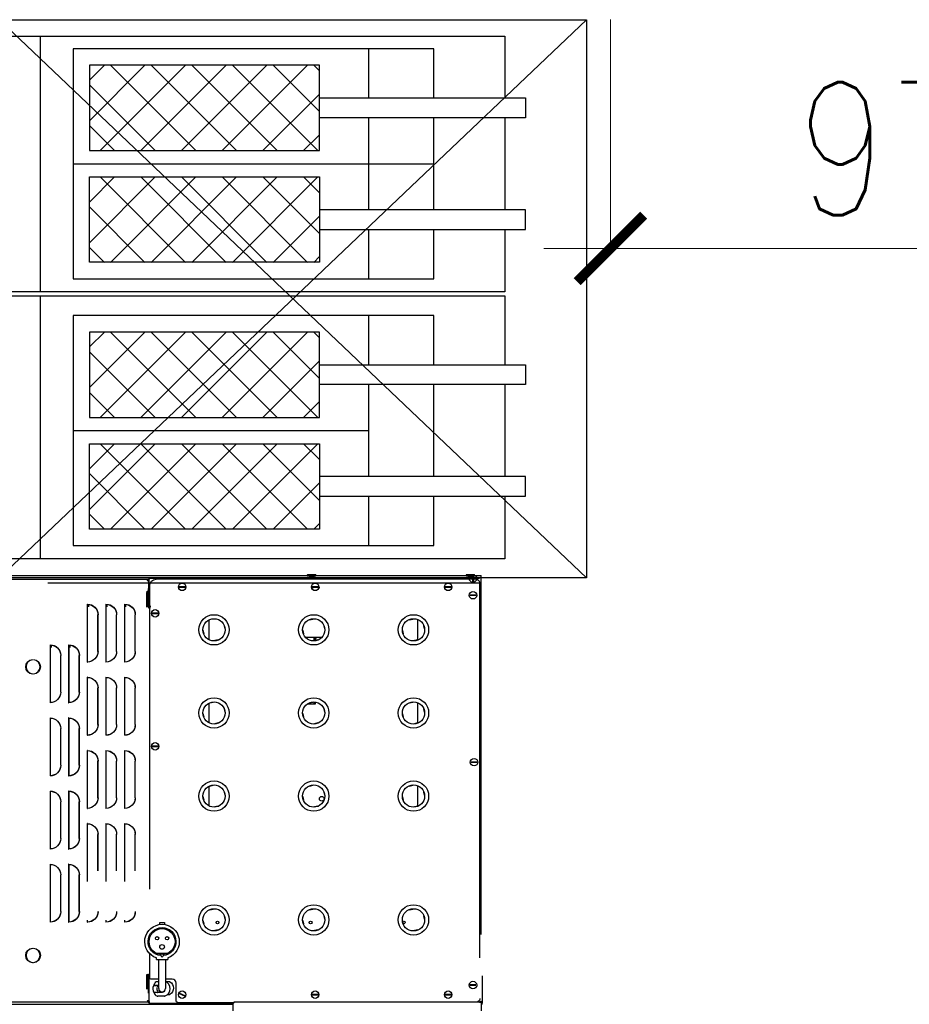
# Model space of a CAD drawing. Header units: millimetres. Extents: x 2950152 to 2989892, y -490837 to -470506.
# Tile 22 of 57: x 2965632 to 2966970, y -481683 to -480202. Entities that reach past the tile are written whole.
import ezdxf

# ---------------------------------------------------------------- set-up
doc = ezdxf.new("R2010")
doc.units = ezdxf.units.MM
doc.header["$LTSCALE"] = 1000
doc.header["$MEASUREMENT"] = 0
doc.header["$PDMODE"] = 3
doc.header["$PDSIZE"] = -1
doc.linetypes.add('DASHED2', pattern=[0.375, 0.25, -0.125])
doc.linetypes.add('HIDDEN2', pattern=[4.7625, 3.175, -1.5875])
doc.layers.get('0').update_dxf_attribs({"linetype": 'CONTINUOUS'})
doc.layers.get('Defpoints').update_dxf_attribs({"linetype": 'CONTINUOUS'})
doc.layers.add('LV_EQUIPMENT', color=8, linetype='CONTINUOUS')
doc.layers.add('LV_PROJECTION', color=4, linetype='CONTINUOUS')
doc.styles.add('BA-SCALE 100', font='SIMPLEX.SHX', dxfattribs={"width": 0.8, "height": 200})
doc.dimstyles.new('BA SCALE 100', dxfattribs={"dimtxt": 200, "dimasz": 100, "dimexe": 0, "dimexo": 0, "dimgap": 50, "dimtad": 1, "dimdec": 0, "dimzin": 1, "dimdsep": 46, "dimtxsty": 'BA-SCALE 100', "dimblk": 'ARCHTICK', "dimcen": 2.5, "dimdle": 100, "dimclrd": 256, "dimclre": 256, "dimclrt": 256, "dimadec": 0, "dimazin": 0, "dimtfac": 1, "dimtdec": 0, "dimtmove": 1, "dimatfit": 3, "dimfxl": 0, "dimlwd": 9, "dimlwe": 9, "dimarcsym": 0})

# ---------------------------------------------------------------- blocks, each defined once
blk = doc.blocks.new('*X728')
at = {"color": 0}
for p, q in [((17700, 8790.5), (17784.5, 8875)), ((17700, 8852.3), (17722.7, 8875)), ((17830, 8774.9), (17729.9, 8875)), ((17830, 8836.8), (17791.8, 8875)), ((17700, 8728.6), (17830, 8858.6)), ((17830, 8713), (17700, 8843)), ((17700, 8666.7), (17830, 8796.7)), ((17830, 8651.1), (17700, 8781.1)), ((17700, 8604.8), (17830, 8734.8)), ((17830, 8589.3), (17700, 8719.3)), ((17700, 8543), (17830, 8673)), ((17830, 8527.4), (17700, 8657.4)), ((17743.9, 8525), (17830, 8611.1)), ((17770.5, 8525), (17700, 8595.5)), ((17805.8, 8525), (17830, 8549.2)), ((17708.7, 8525), (17700, 8533.7))]:
    blk.add_line(p, q, dxfattribs=at)
blk = doc.blocks.new('2 VAT fryer')
at = {"linetype": 'ByBlock', "lineweight": -2}
for p, q in [((94.1, 482.8), (94.1, 793.4)), ((94.1, 793.4), (123.8, 793.4)), ((123.8, 793.4), (123.8, 482.8)), ((262.3, 793.4), (262.3, 482.8)), ((292.1, 793.4), (262.3, 793.4)), ((292.1, 482.8), (292.1, 793.4)), ((496, 482.8), (496, 793.4)), ((496, 793.4), (525.8, 793.4)), ((525.8, 793.4), (525.8, 482.8)), ((664.4, 793.4), (664.4, 482.8)), ((694.1, 793.4), (664.4, 793.4)), ((694.1, 482.8), (694.1, 793.4)), ((19.8, 111.5), (19.8, 655)), ((19.8, 655), (94.1, 655)), ((123.8, 655), (262.3, 655)), ((292.1, 655), (366.3, 655)), ((366.3, 655), (366.3, 111.5)), ((421.8, 111.5), (421.8, 655)), ((421.8, 655), (496, 655)), ((525.8, 655), (664.4, 655)), ((595.1, 111.5), (595.1, 655)), ((694.1, 655), (768.3, 655)), ((768.3, 655), (768.3, 111.5)), ((19.8, 557), (94.1, 557)), ((123.8, 557), (262.3, 557)), ((193.1, 111.5), (193.1, 557)), ((292.1, 557), (366.3, 557)), ((421.8, 557), (496, 557)), ((525.8, 557), (664.4, 557)), ((694.1, 557), (768.3, 557)), ((44.6, 482.8), (44.6, 136.2)), ((173.3, 482.8), (44.6, 482.8)), ((173.3, 136.2), (173.3, 482.8)), ((212.8, 136.2), (212.8, 482.8)), ((212.8, 482.8), (341.6, 482.8)), ((341.6, 482.8), (341.6, 136.2)), ((446.6, 482.8), (446.6, 136.2)), ((575.3, 482.8), (446.6, 482.8)), ((575.3, 136.2), (575.3, 482.8)), ((614.9, 136.2), (614.9, 482.8)), ((614.9, 482.8), (743.6, 482.8)), ((743.6, 482.8), (743.6, 136.2)), ((44.6, 136.2), (173.3, 136.2)), ((341.6, 136.2), (212.8, 136.2)), ((446.6, 136.2), (575.3, 136.2)), ((743.6, 136.2), (614.9, 136.2)), ((366.3, 111.5), (19.8, 111.5)), ((768.3, 111.5), (421.8, 111.5)), ((396, 62), (0, 62)), ((787.4, 62), (402, 62))]:
    blk.add_line(p, q, dxfattribs=at)
for points in [[(94.1, 762), (0, 762), (0, 0), (396, 0), (396, 762), (292.1, 762)], [(262.3, 762), (123.8, 762)], [(496, 762), (402, 762), (402, 0), (787.4, 0), (787.4, 762), (694.1, 762)], [(664.4, 762), (525.8, 762)]]:
    blk.add_lwpolyline(points, dxfattribs=at)
at = {"linetype": 'ByBlock', "lineweight": -2, "yscale": 0.9899999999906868, "rotation": 180}
for p, xscale, zscale in [((-17478.4, 8922.5), -0.9899999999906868, 0.99), ((17864.6, 8922.5), 0.9899999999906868, 0.9899999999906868), ((-17076.5, 8922.5), -0.9899999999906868, 0.99), ((18266.5, 8922.5), 0.9899999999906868, 0.9899999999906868)]:
    blk.add_blockref('*X728', p, dxfattribs=dict(at, xscale=xscale, zscale=zscale))
blk = doc.blocks.new('_ArchTick')
at = {"color": 0, "linetype": 'ByBlock', "const_width": 0.15}
blk.add_lwpolyline([(-0.5, -0.5), (0.5, 0.5)], dxfattribs=at)
blk = doc.blocks.new('*D818')
at = {"linetype": 'HIDDEN2', "lineweight": 9}
for p, q in [((2966520.6, -480201.8), (2966520.6, -480546.1)), ((2967492.7, -480517.6), (2967492.7, -480546.1)), ((2966420.6, -480546.1), (2967592.7, -480546.1))]:
    blk.add_line(p, q, dxfattribs=at)
at = {"layer": 'Defpoints', "color": 0, "lineweight": -2}
for p in [(2966520.6, -480201.8), (2967492.7, -480517.6), (2967492.7, -480546.1)]:
    blk.add_point(p, dxfattribs=at)
at = {"lineweight": 9, "xscale": 100, "yscale": 100, "zscale": 100, "rotation": 180}
blk.add_blockref('_ArchTick', (2966520.6, -480546.1), dxfattribs=at)
at = {"lineweight": 9, "xscale": 100, "yscale": 100, "zscale": 100}
blk.add_blockref('_ArchTick', (2967492.7, -480546.1), dxfattribs=at)
at = {"insert": (2967006.7, -480396.1), "char_height": 200, "attachment_point": 5, "style": 'BA-SCALE 100'}
blk.add_mtext('972', dxfattribs=at)

msp = doc.modelspace()

# ---------------------------------------------------------------- linework, layer by layer
at = {"lineweight": -2}
msp.add_circle((2970013.8, -481719.3), 9117.6, dxfattribs=at)
at = {"layer": 'LV_EQUIPMENT'}
for p, q in [((2965613.4, -481037.8), (2966064.8, -481037.8)), ((2965865.9, -481042.3), (2965827.3, -481042.3)), ((2965827.3, -481042.3), (2965827.3, -481042.6)), ((2966324, -481042.6), (2965827.5, -481042.6)), ((2965865.9, -481042.6), (2965865.9, -481042.3)), ((2966065.1, -481037), (2966064.8, -481037.3)), ((2966077.8, -481037.3), (2966064.8, -481037.3)), ((2966064.8, -481037.3), (2966064.8, -481039)), ((2966077.8, -481039), (2966064.8, -481039)), ((2966077.5, -481037), (2966065.1, -481037)), ((2966068.1, -481039), (2966068.1, -481040.7)), ((2966074.6, -481040.7), (2966068.1, -481040.7)), ((2966068.4, -481041), (2966068.1, -481040.7)), ((2966068.4, -481041), (2966074.3, -481041)), ((2966073.8, -481042), (2966068.8, -481042)), ((2966068.8, -481042), (2966068.8, -481042.6)), ((2966069.3, -481041), (2966069.3, -481042)), ((2966073.3, -481041), (2966073.3, -481042)), ((2966073.8, -481042), (2966073.8, -481042.6)), ((2966074.3, -481041), (2966074.6, -481040.7)), ((2966074.6, -481039), (2966074.6, -481040.7)), ((2966077.5, -481037), (2966077.8, -481037.3)), ((2966077.8, -481037.3), (2966077.8, -481039)), ((2966077.8, -481037.8), (2966303.6, -481037.8)), ((2966303.9, -481037), (2966303.6, -481037.3)), ((2966316.6, -481037.3), (2966303.6, -481037.3)), ((2966303.6, -481037.3), (2966303.6, -481039)), ((2966316.6, -481039), (2966303.6, -481039)), ((2966316.3, -481037), (2966303.9, -481037)), ((2966306.8, -481039), (2966306.8, -481040.7)), ((2966313.3, -481040.7), (2966306.8, -481040.7)), ((2966307.1, -481041), (2966306.8, -481040.7)), ((2966307.1, -481041), (2966313, -481041)), ((2966312.6, -481042), (2966307.6, -481042)), ((2966307.6, -481042), (2966307.6, -481042.6)), ((2966308.1, -481041), (2966308.1, -481042)), ((2966312.1, -481041), (2966312.1, -481042)), ((2966312.6, -481042), (2966312.6, -481042.6)), ((2966313, -481041), (2966313.3, -481040.7)), ((2966313.6, -481047), (2966313.2, -481038.2)), ((2966313.3, -481039), (2966313.3, -481040.7)), ((2966314.4, -481038.2), (2966314.8, -481046.9)), ((2966316.6, -481037.3), (2966316.6, -481039)), ((2966316.6, -481037.8), (2966326.5, -481037.8)), ((2966326.5, -481577.6), (2966326.5, -481037.8)), ((2965825, -481044), (2965614.6, -481044)), ((2966324.5, -481049.6), (2965674.5, -481049.6)), ((2965825, -481045), (2965825, -481044)), ((2965826.5, -481045.1), (2965825, -481045.1)), ((2965825, -481045.1), (2965825, -481045.5)), ((2965825.9, -481057.6), (2965826.5, -481057.6)), ((2965826, -481085.6), (2965826, -481057.6)), ((2965826.5, -481057.6), (2965826.5, -481045.1)), ((2965826.6, -481045.1), (2965826.6, -481082.1)), ((2965827.5, -481053.6), (2965827.5, -481509.4)), ((2966318.5, -481043.6), (2965837.5, -481043.6)), ((2965872.2, -481054.5), (2965881, -481054.5)), ((2965881, -481055.7), (2965872.2, -481055.7)), ((2966072.2, -481054.5), (2966081, -481054.5)), ((2966081, -481055.7), (2966072.2, -481055.7)), ((2966272.2, -481054.5), (2966281, -481054.5)), ((2966281, -481055.7), (2966272.2, -481055.7)), ((2966324.5, -481612.6), (2966324.5, -481049.6)), ((2965823.6, -481061.7), (2965823.6, -481063.6)), ((2965823.6, -481085.6), (2965823.6, -481063.6)), ((2965825.1, -481063.6), (2965825.1, -481060.9)), ((2965825.1, -481063.6), (2965825.1, -481085.6)), ((2966309.7, -481067), (2966318.4, -481067)), ((2966318.4, -481068.2), (2966309.7, -481068.2)), ((2965733.8, -481081), (2965733.8, -481168.1)), ((2965733.9, -481084.1), (2965733.9, -481165)), ((2965735.6, -481082), (2965735.4, -481082)), ((2965735.5, -481082.1), (2965735.5, -481085.1)), ((2965761.8, -481081), (2965761.8, -481168.1)), ((2965761.9, -481084.1), (2965761.9, -481165)), ((2965763.6, -481082), (2965763.4, -481082)), ((2965763.5, -481082.1), (2965763.5, -481085.1)), ((2965789.8, -481081), (2965789.8, -481168.1)), ((2965789.9, -481084.1), (2965789.9, -481165)), ((2965791.6, -481082), (2965791.4, -481082)), ((2965791.5, -481082.1), (2965791.5, -481085.1)), ((2965826.7, -481086.5), (2965825.2, -481086.5)), ((2965826.3, -481086.6), (2965827.7, -481086.6)), ((2965829.1, -481086.6), (2965827.7, -481086.6)), ((2965829.1, -481085.6), (2965829.1, -481085.6)), ((2965749.9, -481152), (2965749.9, -481097.1)), ((2965750, -481152.1), (2965750, -481097)), ((2965777.9, -481152), (2965777.9, -481097.1)), ((2965778, -481152.1), (2965778, -481097)), ((2965805.9, -481152), (2965805.9, -481097.1)), ((2965806, -481152.1), (2965806, -481097)), ((2965831.7, -481094.2), (2965840.4, -481094.2)), ((2965840.4, -481095.4), (2965831.7, -481095.4)), ((2965916.8, -481104.7), (2965916.8, -481134.4)), ((2965939.5, -481113.5), (2965940.7, -481118.3)), ((2966068.3, -481104), (2966068.4, -481104.6)), ((2966068.4, -481104.6), (2966073.3, -481103.4)), ((2966073.3, -481103.4), (2966073.2, -481102.9)), ((2966090.1, -481113.3), (2966089.5, -481113.5)), ((2966089.5, -481113.5), (2966090.7, -481118.3)), ((2966218.3, -481104), (2966218.4, -481104.6)), ((2966218.4, -481104.6), (2966223.3, -481103.4)), ((2966223.3, -481103.4), (2966223.2, -481102.9)), ((2966230.8, -481135.1), (2966230.8, -481104)), ((2966240.1, -481113.3), (2966239.5, -481113.5)), ((2966239.5, -481113.5), (2966240.7, -481118.3)), ((2965908.4, -481120.8), (2965907.8, -481120.9)), ((2965909.5, -481125.7), (2965908.4, -481120.8)), ((2965909, -481125.8), (2965909.5, -481125.7)), ((2965940.7, -481118.3), (2965941.2, -481118.2)), ((2966058.4, -481120.8), (2966057.8, -481120.9)), ((2966059.5, -481125.7), (2966058.4, -481120.8)), ((2966059, -481125.8), (2966059.5, -481125.7)), ((2966064, -481131.1), (2966062.4, -481131.1)), ((2966064, -481131.1), (2966064, -481132.6)), ((2966075, -481131.1), (2966064, -481131.1)), ((2966075, -481136.3), (2966075, -481131.1)), ((2966077, -481131.1), (2966075, -481131.1)), ((2966077, -481135.4), (2966077, -481131.1)), ((2966086.6, -481131.2), (2966077, -481131.2)), ((2966090.7, -481118.3), (2966091.2, -481118.2)), ((2966208.4, -481120.8), (2966207.8, -481120.9)), ((2966209.5, -481125.7), (2966208.4, -481120.8)), ((2966209, -481125.8), (2966209.5, -481125.7)), ((2966240.7, -481118.3), (2966241.2, -481118.2)), ((2965677.8, -481142.1), (2965677.8, -481229.2)), ((2965677.9, -481145.2), (2965677.9, -481226.1)), ((2965679.6, -481143), (2965679.4, -481143)), ((2965679.5, -481143.1), (2965679.5, -481146.1)), ((2965705.8, -481142.1), (2965705.8, -481229.2)), ((2965705.9, -481145.2), (2965705.9, -481226.1)), ((2965707.6, -481143), (2965707.4, -481143)), ((2965707.5, -481143.1), (2965707.5, -481146.1)), ((2965930.6, -481134.6), (2965925.8, -481135.7)), ((2965925.8, -481135.7), (2965925.9, -481136.3)), ((2965930.8, -481135.1), (2965930.6, -481134.6)), ((2966080.6, -481134.6), (2966075.8, -481135.7)), ((2966075.8, -481135.7), (2966075.9, -481136.3)), ((2966077, -481132.4), (2966077.2, -481132.4)), ((2966080.8, -481135.1), (2966080.6, -481134.6)), ((2966230.6, -481134.6), (2966225.8, -481135.7)), ((2966225.8, -481135.7), (2966225.9, -481136.3)), ((2966230.8, -481135.1), (2966230.6, -481134.6)), ((2965693.9, -481213.1), (2965693.9, -481158.2)), ((2965694, -481213.2), (2965694, -481158.1)), ((2965721.9, -481213.1), (2965721.9, -481158.2)), ((2965722, -481213.2), (2965722, -481158.1)), ((2965733.8, -481168.1), (2965734, -481168.1)), ((2965733.9, -481165), (2965733.9, -481168)), ((2965761.8, -481168.1), (2965762, -481168.1)), ((2965761.9, -481165), (2965761.9, -481168)), ((2965789.8, -481168.1), (2965790, -481168.1)), ((2965789.9, -481165), (2965789.9, -481168)), ((2965651.5, -481185.6), (2965651.5, -481186.1)), ((2965653, -481186.1), (2965653, -481185.6)), ((2965734, -481191), (2965733.8, -481191)), ((2965733.8, -481191), (2965733.8, -481278.1)), ((2965762, -481191), (2965761.8, -481191)), ((2965761.8, -481191), (2965761.8, -481278.1)), ((2965790, -481191), (2965789.8, -481191)), ((2965789.8, -481191), (2965789.8, -481278.1)), ((2965733.9, -481191.1), (2965733.9, -481194.1)), ((2965733.9, -481194.1), (2965733.9, -481275)), ((2965761.9, -481191.1), (2965761.9, -481194.1)), ((2965761.9, -481194.1), (2965761.9, -481275)), ((2965789.9, -481191.1), (2965789.9, -481194.1)), ((2965789.9, -481194.1), (2965789.9, -481275)), ((2965749.9, -481262), (2965749.9, -481207.1)), ((2965750, -481262.1), (2965750, -481207)), ((2965777.9, -481262), (2965777.9, -481207.1)), ((2965778, -481262.1), (2965778, -481207)), ((2965805.9, -481262), (2965805.9, -481207.1)), ((2965806, -481262.1), (2965806, -481207)), ((2965677.8, -481229.2), (2965678, -481229.2)), ((2965677.9, -481226.1), (2965677.9, -481229.1)), ((2965705.8, -481229.2), (2965706, -481229.2)), ((2965705.9, -481226.1), (2965705.9, -481229.1)), ((2965916.8, -481229.7), (2965916.8, -481259.4)), ((2965918.3, -481229), (2965918.4, -481229.6)), ((2965918.4, -481229.6), (2965923.3, -481228.4)), ((2965923.3, -481228.4), (2965923.2, -481227.9)), ((2966064.6, -481231.1), (2966075, -481231.1)), ((2966068.3, -481229), (2966068.4, -481229.6)), ((2966068.4, -481229.6), (2966073.3, -481228.4)), ((2966073.3, -481228.4), (2966073.2, -481227.9)), ((2966075, -481231.1), (2966075, -481227.8)), ((2966075, -481231.1), (2966077, -481231.1)), ((2966077, -481231.1), (2966077, -481228)), ((2966218.3, -481229), (2966218.4, -481229.6)), ((2966218.4, -481229.6), (2966223.3, -481228.4)), ((2966223.3, -481228.4), (2966223.2, -481227.9)), ((2966230.8, -481260.1), (2966230.8, -481229)), ((2965908.4, -481245.8), (2965907.8, -481245.9)), ((2965909.5, -481250.7), (2965908.4, -481245.8)), ((2965940.1, -481238.3), (2965939.5, -481238.5)), ((2965939.5, -481238.5), (2965940.7, -481243.3)), ((2965940.7, -481243.3), (2965941.2, -481243.2)), ((2966058.4, -481245.8), (2966057.8, -481245.9)), ((2966059.5, -481250.7), (2966058.4, -481245.8)), ((2966090.1, -481238.3), (2966089.5, -481238.5)), ((2966089.5, -481238.5), (2966090.7, -481243.3)), ((2966090.7, -481243.3), (2966091.2, -481243.2)), ((2966208.4, -481245.8), (2966207.8, -481245.9)), ((2966209.5, -481250.7), (2966208.4, -481245.8)), ((2966240.1, -481238.3), (2966239.5, -481238.5)), ((2966239.5, -481238.5), (2966240.7, -481243.3)), ((2966240.7, -481243.3), (2966241.2, -481243.2)), ((2965678, -481252.1), (2965677.8, -481252.1)), ((2965677.8, -481252.1), (2965677.8, -481339.2)), ((2965677.9, -481252.2), (2965677.9, -481255.2)), ((2965677.9, -481255.2), (2965677.9, -481336.1)), ((2965706, -481252.1), (2965705.8, -481252.1)), ((2965705.8, -481252.1), (2965705.8, -481339.2)), ((2965705.9, -481252.2), (2965705.9, -481255.2)), ((2965705.9, -481255.2), (2965705.9, -481336.1)), ((2965909, -481250.8), (2965909.5, -481250.7)), ((2965930.6, -481259.6), (2965925.8, -481260.7)), ((2965925.8, -481260.7), (2965925.9, -481261.3)), ((2965930.8, -481260.1), (2965930.6, -481259.6)), ((2966059, -481250.8), (2966059.5, -481250.7)), ((2966080.6, -481259.6), (2966075.8, -481260.7)), ((2966075.8, -481260.7), (2966075.9, -481261.3)), ((2966080.8, -481260.1), (2966080.6, -481259.6)), ((2966209, -481250.8), (2966209.5, -481250.7)), ((2966230.6, -481259.6), (2966225.8, -481260.7)), ((2966225.8, -481260.7), (2966225.9, -481261.3)), ((2966230.8, -481260.1), (2966230.6, -481259.6)), ((2965693.9, -481323.1), (2965693.9, -481268.2)), ((2965694, -481323.2), (2965694, -481268.1)), ((2965721.9, -481323.1), (2965721.9, -481268.2)), ((2965722, -481323.2), (2965722, -481268.1)), ((2965733.8, -481278.1), (2965734, -481278.1)), ((2965733.9, -481275), (2965733.9, -481278)), ((2965761.8, -481278.1), (2965762, -481278.1)), ((2965761.9, -481275), (2965761.9, -481278)), ((2965789.8, -481278.1), (2965790, -481278.1)), ((2965789.9, -481275), (2965789.9, -481278)), ((2965831.7, -481294.2), (2965840.4, -481294.2)), ((2965734, -481301), (2965733.8, -481301)), ((2965733.8, -481301), (2965733.8, -481388.1)), ((2965733.9, -481301.1), (2965733.9, -481304.1)), ((2965733.9, -481304.1), (2965733.9, -481385)), ((2965762, -481301), (2965761.8, -481301)), ((2965761.8, -481301), (2965761.8, -481388.1)), ((2965761.9, -481301.1), (2965761.9, -481304.1)), ((2965761.9, -481304.1), (2965761.9, -481385)), ((2965790, -481301), (2965789.8, -481301)), ((2965789.8, -481301), (2965789.8, -481388.1)), ((2965789.9, -481301.1), (2965789.9, -481304.1)), ((2965789.9, -481304.1), (2965789.9, -481385)), ((2965840.4, -481295.4), (2965831.7, -481295.4)), ((2965749.9, -481372), (2965749.9, -481317.1)), ((2965750, -481372.1), (2965750, -481317)), ((2965777.9, -481372), (2965777.9, -481317.1)), ((2965778, -481372.1), (2965778, -481317)), ((2965805.9, -481372), (2965805.9, -481317.1)), ((2965806, -481372.1), (2965806, -481317)), ((2966311.2, -481318), (2966319.9, -481318)), ((2966319.9, -481319.2), (2966311.2, -481319.2)), ((2965677.9, -481336.1), (2965677.9, -481339.1)), ((2965705.9, -481336.1), (2965705.9, -481339.1)), ((2965677.8, -481339.2), (2965678, -481339.2)), ((2965705.8, -481339.2), (2965706, -481339.2)), ((2965918.4, -481354.6), (2965923.3, -481353.4)), ((2965923.3, -481353.4), (2965923.2, -481352.9)), ((2966068.4, -481354.6), (2966073.3, -481353.4)), ((2966073.3, -481353.4), (2966073.2, -481352.9)), ((2966218.4, -481354.6), (2966223.3, -481353.4)), ((2966223.3, -481353.4), (2966223.2, -481352.9)), ((2965678, -481362.1), (2965677.8, -481362.1)), ((2965677.8, -481362.1), (2965677.8, -481449.2)), ((2965677.9, -481362.2), (2965677.9, -481365.2)), ((2965677.9, -481365.2), (2965677.9, -481446.1)), ((2965706, -481362.1), (2965705.8, -481362.1)), ((2965705.8, -481362.1), (2965705.8, -481449.2)), ((2965705.9, -481362.2), (2965705.9, -481365.2)), ((2965705.9, -481365.2), (2965705.9, -481446.1)), ((2965916.8, -481354.7), (2965916.8, -481384.4)), ((2965918.3, -481354), (2965918.4, -481354.6)), ((2965940.1, -481363.3), (2965939.5, -481363.5)), ((2965939.5, -481363.5), (2965940.7, -481368.3)), ((2965940.7, -481368.3), (2965941.2, -481368.2)), ((2966068.3, -481354), (2966068.4, -481354.6)), ((2966090.1, -481363.3), (2966089.5, -481363.5)), ((2966089.5, -481363.5), (2966090.7, -481368.3)), ((2966090.7, -481368.3), (2966091.2, -481368.2)), ((2966218.3, -481354), (2966218.4, -481354.6)), ((2966230.8, -481385.1), (2966230.8, -481354)), ((2966240.1, -481363.3), (2966239.5, -481363.5)), ((2966239.5, -481363.5), (2966240.7, -481368.3)), ((2966240.7, -481368.3), (2966241.2, -481368.2)), ((2965693.9, -481433.1), (2965693.9, -481378.2)), ((2965694, -481433.2), (2965694, -481378.1)), ((2965721.9, -481433.1), (2965721.9, -481378.2)), ((2965722, -481433.2), (2965722, -481378.1)), ((2965908.4, -481370.8), (2965907.8, -481370.9)), ((2965909.5, -481375.7), (2965908.4, -481370.8)), ((2965909, -481375.8), (2965909.5, -481375.7)), ((2966058.4, -481370.8), (2966057.8, -481370.9)), ((2966059.5, -481375.7), (2966058.4, -481370.8)), ((2966059, -481375.8), (2966059.5, -481375.7)), ((2966208.4, -481370.8), (2966207.8, -481370.9)), ((2966209.5, -481375.7), (2966208.4, -481370.8)), ((2966209, -481375.8), (2966209.5, -481375.7)), ((2965733.8, -481388.1), (2965734, -481388.1)), ((2965733.9, -481385), (2965733.9, -481388)), ((2965761.8, -481388.1), (2965762, -481388.1)), ((2965761.9, -481385), (2965761.9, -481388)), ((2965789.8, -481388.1), (2965790, -481388.1)), ((2965789.9, -481385), (2965789.9, -481388)), ((2965930.6, -481384.6), (2965925.8, -481385.7)), ((2965925.8, -481385.7), (2965925.9, -481386.3)), ((2965930.8, -481385.1), (2965930.6, -481384.6)), ((2966080.6, -481384.6), (2966075.8, -481385.7)), ((2966075.8, -481385.7), (2966075.9, -481386.3)), ((2966080.8, -481385.1), (2966080.6, -481384.6)), ((2966230.6, -481384.6), (2966225.8, -481385.7)), ((2966225.8, -481385.7), (2966225.9, -481386.3)), ((2966230.8, -481385.1), (2966230.6, -481384.6)), ((2965734, -481411), (2965733.8, -481411)), ((2965733.8, -481411), (2965733.8, -481498.1)), ((2965733.9, -481411.1), (2965733.9, -481414.1)), ((2965762, -481411), (2965761.8, -481411)), ((2965761.8, -481411), (2965761.8, -481498.1)), ((2965761.9, -481411.1), (2965761.9, -481414.1)), ((2965790, -481411), (2965789.8, -481411)), ((2965789.8, -481411), (2965789.8, -481498.1)), ((2965789.9, -481411.1), (2965789.9, -481414.1)), ((2965733.9, -481414.1), (2965733.9, -481495)), ((2965749.9, -481482), (2965749.9, -481427.1)), ((2965750, -481482.1), (2965750, -481427)), ((2965761.9, -481414.1), (2965761.9, -481495)), ((2965777.9, -481482), (2965777.9, -481427.1)), ((2965778, -481482.1), (2965778, -481427)), ((2965789.9, -481414.1), (2965789.9, -481495)), ((2965805.9, -481482), (2965805.9, -481427.1)), ((2965806, -481482.1), (2965806, -481427)), ((2965677.8, -481449.2), (2965678, -481449.2)), ((2965677.9, -481446.1), (2965677.9, -481449.1)), ((2965705.8, -481449.2), (2965706, -481449.2)), ((2965705.9, -481446.1), (2965705.9, -481449.1)), ((2965678, -481472.1), (2965677.8, -481472.1)), ((2965677.8, -481472.1), (2965677.8, -481559.2)), ((2965677.9, -481472.2), (2965677.9, -481475.2)), ((2965706, -481472.1), (2965705.8, -481472.1)), ((2965705.8, -481472.1), (2965705.8, -481559.2)), ((2965705.9, -481472.2), (2965705.9, -481475.2)), ((2965677.9, -481475.2), (2965677.9, -481556.1)), ((2965705.9, -481475.2), (2965705.9, -481556.1)), ((2965693.9, -481543.1), (2965693.9, -481488.2)), ((2965694, -481543.2), (2965694, -481488.1)), ((2965721.9, -481543.1), (2965721.9, -481488.2)), ((2965722, -481543.2), (2965722, -481488.1)), ((2965918.3, -481540.1), (2965918.4, -481540.6)), ((2965918.4, -481540.6), (2965923.3, -481539.5)), ((2965923.3, -481539.5), (2965923.2, -481539)), ((2966068.3, -481540.1), (2966068.4, -481540.6)), ((2966068.4, -481540.6), (2966073.3, -481539.5)), ((2966073.3, -481539.5), (2966073.2, -481539)), ((2966218.3, -481540.1), (2966218.4, -481540.6)), ((2966218.4, -481540.6), (2966223.3, -481539.5)), ((2966223.3, -481539.5), (2966223.2, -481539)), ((2965677.8, -481559.2), (2965678, -481559.2)), ((2965677.9, -481556.1), (2965677.9, -481559.1)), ((2965705.8, -481559.2), (2965706, -481559.2)), ((2965705.9, -481556.1), (2965705.9, -481559.1)), ((2965733.8, -481559.2), (2965734, -481559.2)), ((2965733.9, -481556.1), (2965733.9, -481559.1)), ((2965761.8, -481559.2), (2965762, -481559.2)), ((2965761.9, -481556.1), (2965761.9, -481559.1)), ((2965789.8, -481559.2), (2965790, -481559.2)), ((2965789.9, -481556.1), (2965789.9, -481559.1)), ((2965842.8, -481562.7), (2965842.8, -481559.4)), ((2965842.8, -481559.4), (2965849.8, -481559.4)), ((2965849.8, -481559.4), (2965849.8, -481562.7)), ((2965908.4, -481556.9), (2965907.8, -481557)), ((2965909.5, -481561.7), (2965908.4, -481556.9)), ((2965940.1, -481549.4), (2965939.5, -481549.6)), ((2965939.5, -481549.6), (2965940.7, -481554.4)), ((2965940.7, -481554.4), (2965941.2, -481554.3)), ((2966058.4, -481556.9), (2966057.8, -481557)), ((2966059.5, -481561.7), (2966058.4, -481556.9)), ((2966090.1, -481549.4), (2966089.5, -481549.6)), ((2966089.5, -481549.6), (2966090.7, -481554.4)), ((2966090.7, -481554.4), (2966091.2, -481554.3)), ((2966208.4, -481556.9), (2966207.8, -481557)), ((2966209.5, -481561.7), (2966208.4, -481556.9)), ((2966240.1, -481549.4), (2966239.5, -481549.6)), ((2966239.5, -481549.6), (2966240.7, -481554.4)), ((2966240.7, -481554.4), (2966241.2, -481554.3)), ((2965909, -481561.9), (2965909.5, -481561.7)), ((2965930.6, -481570.7), (2965925.8, -481571.8)), ((2965925.8, -481571.8), (2965925.9, -481572.3)), ((2965930.8, -481571.2), (2965930.6, -481570.7)), ((2966059, -481561.9), (2966059.5, -481561.7)), ((2966080.6, -481570.7), (2966075.8, -481571.8)), ((2966075.8, -481571.8), (2966075.9, -481572.3)), ((2966080.8, -481571.2), (2966080.6, -481570.7)), ((2966209, -481561.9), (2966209.5, -481561.7)), ((2966230.6, -481570.7), (2966225.8, -481571.8)), ((2966225.8, -481571.8), (2966225.9, -481572.3)), ((2966230.8, -481571.2), (2966230.6, -481570.7)), ((2965651.5, -481598.1), (2965651.5, -481598.6)), ((2965653, -481598.6), (2965653, -481598.1)), ((2965651.5, -481619.6), (2965651.5, -481620.1)), ((2965653, -481620.1), (2965653, -481619.6)), ((2965827.5, -481606.4), (2965827.5, -481642.7)), ((2965837.8, -481615.4), (2965837.8, -481613)), ((2965837.8, -481615.4), (2965854.8, -481615.4)), ((2965854.3, -481606.2), (2965838.3, -481606.2)), ((2965838.4, -481606.2), (2965854.2, -481606.2)), ((2965841.3, -481615.7), (2965841.3, -481615.4)), ((2965841.3, -481659.1), (2965841.3, -481615.7)), ((2965844.8, -481609.9), (2965844.8, -481609.4)), ((2965847.8, -481609.4), (2965847.8, -481609.9)), ((2965851.3, -481615.4), (2965851.3, -481615.7)), ((2965851.3, -481615.7), (2965851.3, -481659.1)), ((2965854.8, -481613), (2965854.8, -481615.4)), ((2965823.6, -481637.7), (2965825.1, -481637.7)), ((2965823.6, -481659.7), (2965823.6, -481637.7)), ((2965826.1, -481637.7), (2965824.7, -481637.7)), ((2965825.1, -481637.7), (2965825.1, -481659.7)), ((2965826, -481665.7), (2965826, -481637.7)), ((2965826.1, -481637.7), (2965827.5, -481637.7)), ((2965826.7, -481678.2), (2965826.7, -481641.2)), ((2965841.3, -481644.7), (2965829.5, -481644.7)), ((2965838.7, -481648.5), (2965841.3, -481648.3)), ((2965861.5, -481644.7), (2965851.3, -481644.7)), ((2965858.1, -481648.7), (2965852.4, -481648.7)), ((2966328.1, -481641.1), (2966328.1, -481639.6)), ((2966328.1, -481679.1), (2966328.1, -481641.1)), ((2965825.2, -481660.6), (2965825.2, -481662.5)), ((2965826.7, -481663.3), (2965826.7, -481660.6)), ((2965833.7, -481654.5), (2965834.3, -481654.5)), ((2965841.3, -481654), (2965834.3, -481654.5)), ((2965834.3, -481654.5), (2965839, -481654.2)), ((2965834.9, -481665), (2965847.2, -481664.5)), ((2965839.6, -481664.7), (2965834.9, -481665)), ((2965839.3, -481654.5), (2965839.4, -481656.5)), ((2965839.7, -481662.4), (2965839.8, -481664.5)), ((2965843.1, -481662.9), (2965843.1, -481663)), ((2965843.4, -481663.3), (2965843.5, -481663.3)), ((2965846.6, -481664.1), (2965846.9, -481664.6)), ((2965867.5, -481677.7), (2965867.5, -481650.7)), ((2966309.7, -481653.1), (2966318.4, -481653.1)), ((2966318.4, -481654.3), (2966309.7, -481654.3)), ((2965614.6, -481679.1), (2965825, -481679.1)), ((2965826.6, -481678.2), (2965825.1, -481678.2)), ((2965825.9, -481665.7), (2965826.6, -481665.7)), ((2965826.5, -481679.1), (2965826.5, -481680.1)), ((2965826.6, -481665.7), (2965826.6, -481678.2)), ((2965826.6, -481679), (2965826.7, -481679)), ((2965826.7, -481679.1), (2965826.7, -481678.7)), ((2965834.9, -481665), (2965834.2, -481665)), ((2965850, -481670.4), (2965839.9, -481670.4)), ((2965854.9, -481667.7), (2965858.1, -481667.7)), ((2965880.4, -481670.5), (2965872.4, -481666.9)), ((2965872.8, -481665.8), (2965880.8, -481669.4)), ((2966324.4, -481679.4), (2965955.4, -481679.4)), ((2966072.2, -481667.6), (2966081, -481667.6)), ((2966081, -481668.8), (2966072.2, -481668.8)), ((2966272.2, -481667.6), (2966281, -481667.6)), ((2966281, -481668.8), (2966272.2, -481668.8)), ((2966324.5, -481679.1), (2966324.3, -481678.9)), ((2966325.2, -481677.7), (2966325.6, -481678.1)), ((2966328.9, -481679.1), (2966328.1, -481679.1)), ((2965953.4, -481682.7), (2965613.4, -481682.7)), ((2965827.6, -481680.7), (2965953.5, -481680.7)), ((2965869.5, -481679.7), (2965954.4, -481679.7)), ((2965953.4, -481692.6), (2965953.4, -481681.4)), ((2966326.4, -481681.4), (2966326.4, -481692.6))]:
    msp.add_line(p, q, dxfattribs=at)
for centre, radius in [((2966314, -481042.6), 5.6), ((2965876.6, -481055.1), 5.6), ((2966076.6, -481055.1), 5.6), ((2966276.6, -481055.1), 5.6), ((2966314, -481067.6), 5.6), ((2965836, -481094.8), 5.6), ((2965924.5, -481119.6), 22.8), ((2966074.5, -481119.6), 22.8), ((2966224.5, -481119.6), 22.8), ((2965924.5, -481119.6), 16.7), ((2966074.5, -481119.6), 16.7), ((2966224.5, -481119.6), 16.7), ((2965924.5, -481244.6), 22.8), ((2965924.5, -481244.6), 16.7), ((2966074.5, -481244.6), 22.8), ((2966074.5, -481244.6), 16.7), ((2966224.5, -481244.6), 22.8), ((2966224.5, -481244.6), 16.7), ((2965836, -481294.8), 5.6), ((2966315.6, -481318.6), 5.6), ((2965924.5, -481369.6), 22.8), ((2965924.5, -481369.6), 16.7), ((2966074.5, -481369.6), 22.8), ((2966074.5, -481369.6), 16.7), ((2966224.5, -481369.6), 22.8), ((2966224.5, -481369.6), 16.7), ((2966086.5, -481373.6), 3.5), ((2965924.5, -481555.7), 22.8), ((2965924.5, -481555.7), 16.7), ((2966074.5, -481555.7), 22.8), ((2966074.5, -481555.7), 16.7), ((2966224.5, -481555.7), 22.8), ((2966224.5, -481555.7), 16.7), ((2965929.8, -481559.8), 2.1), ((2966069.8, -481559.8), 2.1), ((2965846.3, -481588.4), 19.5), ((2965838.8, -481583.4), 2.5), ((2965853.8, -481583.4), 2.5), ((2965846.3, -481596.4), 3.5), ((2966314, -481653.7), 5.6), ((2965876.6, -481668.2), 5.6), ((2966076.6, -481668.2), 5.6), ((2966276.6, -481668.2), 5.6)]:
    msp.add_circle(centre, radius, dxfattribs=at)
at = {"layer": 'LV_EQUIPMENT', "extrusion": (0, 0, -1)}
for centre, radius, start, end in [((-2965837.5, -481053.6), 10, 0, 90), ((-2965876.6, -481055.1), 4.41, 352.185, 7.815), ((-2965876.6, -481055.1), 4.41, 172.185, 187.815), ((-2966078.1, -481056.1), 4.41, 352.185, 7.815), ((-2966078.1, -481056.1), 4.41, 172.185, 187.815), ((-2966276.6, -481055.1), 4.41, 352.185, 7.815), ((-2966276.6, -481055.1), 4.41, 172.185, 187.815), ((-2966314, -481042.6), 4.41, 259.7418, 275.3718), ((-2966318.5, -481049.6), 6, 90, 180), ((-2966314, -481067.6), 4.41, 352.185, 7.815), ((-2966314, -481067.6), 4.41, 172.185, 187.815), ((-2965733.9, -481097.1), 16, 90, 180), ((-2965734, -481097), 16, 90, 180), ((-2965761.9, -481097.1), 16, 90, 180), ((-2965762, -481097), 16, 90, 180), ((-2965789.9, -481097.1), 16, 90, 180), ((-2965790, -481097), 16, 90, 180), ((-2965836, -481094.8), 4.41, 352.185, 7.815), ((-2965836, -481094.8), 4.41, 172.185, 187.815), ((-2966077.2, -481130.8), 1.59, 194.4648, 270), ((-2965677.9, -481158.2), 16, 90, 180), ((-2965678, -481158.1), 16, 90, 180), ((-2965705.9, -481158.2), 16, 90, 180), ((-2965706, -481158.1), 16, 90, 180), ((-2965733.9, -481152), 16, 180, 270), ((-2965734, -481152.1), 16, 180, 270), ((-2965761.9, -481152), 16, 180, 270), ((-2965762, -481152.1), 16, 180, 270), ((-2965789.9, -481152), 16, 180, 270), ((-2965790, -481152.1), 16, 180, 270), ((-2965652.3, -481175.1), 11, 273.9096, 86.0904), ((-2965652.3, -481175.1), 11, 93.9096, 266.0904), ((-2965734, -481207), 16, 90, 180), ((-2965762, -481207), 16, 90, 180), ((-2965790, -481207), 16, 90, 180), ((-2965733.9, -481207.1), 16, 90, 180), ((-2965761.9, -481207.1), 16, 90, 180), ((-2965789.9, -481207.1), 16, 90, 180), ((-2965677.9, -481213.1), 16, 180, 270), ((-2965678, -481213.2), 16, 180, 270), ((-2965705.9, -481213.1), 16, 180, 270), ((-2965706, -481213.2), 16, 180, 270), ((-2965677.9, -481268.2), 16, 90, 180), ((-2965678, -481268.1), 16, 90, 180), ((-2965705.9, -481268.2), 16, 90, 180), ((-2965706, -481268.1), 16, 90, 180), ((-2965733.9, -481262), 16, 180, 270), ((-2965734, -481262.1), 16, 180, 270), ((-2965761.9, -481262), 16, 180, 270), ((-2965762, -481262.1), 16, 180, 270), ((-2965789.9, -481262), 16, 180, 270), ((-2965790, -481262.1), 16, 180, 270), ((-2965836, -481294.8), 4.41, 352.185, 7.815), ((-2965836, -481294.8), 4.41, 172.185, 187.815), ((-2965733.9, -481317.1), 16, 90, 180), ((-2965734, -481317), 16, 90, 180), ((-2965761.9, -481317.1), 16, 90, 180), ((-2965762, -481317), 16, 90, 180), ((-2965789.9, -481317.1), 16, 90, 180), ((-2965790, -481317), 16, 90, 180), ((-2965677.9, -481323.1), 16, 180, 270), ((-2965678, -481323.2), 16, 180, 270), ((-2965705.9, -481323.1), 16, 180, 270), ((-2965706, -481323.2), 16, 180, 270), ((-2966315.6, -481318.6), 4.41, 352.185, 7.815), ((-2966315.6, -481318.6), 4.41, 172.185, 187.815), ((-2965677.9, -481378.2), 16, 90, 180), ((-2965678, -481378.1), 16, 90, 180), ((-2965705.9, -481378.2), 16, 90, 180), ((-2965706, -481378.1), 16, 90, 180), ((-2965733.9, -481372), 16, 180, 270), ((-2965734, -481372.1), 16, 180, 270), ((-2965761.9, -481372), 16, 180, 270), ((-2965762, -481372.1), 16, 180, 270), ((-2965789.9, -481372), 16, 180, 270), ((-2965790, -481372.1), 16, 180, 270), ((-2965733.9, -481427.1), 16, 90, 180), ((-2965734, -481427), 16, 90, 180), ((-2965761.9, -481427.1), 16, 90, 180), ((-2965762, -481427), 16, 90, 180), ((-2965789.9, -481427.1), 16, 90, 180), ((-2965790, -481427), 16, 90, 180), ((-2965677.9, -481433.1), 16, 180, 270), ((-2965678, -481433.2), 16, 180, 270), ((-2965705.9, -481433.1), 16, 180, 270), ((-2965706, -481433.2), 16, 180, 270), ((-2965677.9, -481488.2), 16, 90, 180), ((-2965678, -481488.1), 16, 90, 180), ((-2965705.9, -481488.2), 16, 90, 180), ((-2965706, -481488.1), 16, 90, 180), ((-2965677.9, -481543.1), 16, 180, 270), ((-2965678, -481543.2), 16, 180, 270), ((-2965705.9, -481543.1), 16, 180, 270), ((-2965706, -481543.2), 16, 180, 270), ((-2965733.9, -481543.1), 16, 180, 270), ((-2965734, -481543.2), 16, 180, 270), ((-2965761.9, -481543.1), 16, 180, 270), ((-2965762, -481543.2), 16, 180, 270), ((-2965789.9, -481543.1), 16, 180, 270), ((-2965790, -481543.2), 16, 180, 270), ((-2966209.8, -481559.8), 2.1, 58.1827, 283.8467), ((-2965846.3, -481588.4), 26, 289.0821, 250.9179), ((-2965846.3, -481588.4), 21, 274.096, 265.904), ((-2965652.3, -481609.1), 11, 273.9096, 86.0904), ((-2965652.3, -481609.1), 11, 93.9096, 266.0904), ((-2965829.5, -481642.7), 2, 270, 0), ((-2965852.5, -481658.2), 11, 120.2726, 239.7274), ((-2965844.6, -481659.2), 5.87, 328.1555, 25.8445), ((-2965852.5, -481658.2), 11, 323.6978, 340.0429), ((-2965843.4, -481663), 0.25, 267, 357), ((-2965847.1, -481661.5), 3, 199.4599, 268), ((-2966314, -481653.7), 4.41, 352.185, 7.815), ((-2966315.6, -481654.6), 4.41, 172.185, 187.815), ((-2965869.5, -481677.7), 2, 270, 0), ((-2965876.6, -481668.2), 4.41, 16.0736, 31.7036), ((-2965876.6, -481668.2), 4.41, 196.0736, 211.7036), ((-2966076.6, -481668.2), 4.41, 352.185, 7.815), ((-2966076.6, -481668.2), 4.41, 172.185, 187.815), ((-2966276.6, -481668.2), 4.41, 352.185, 7.815), ((-2966276.6, -481668.2), 4.41, 172.185, 187.815), ((-2966318.5, -481673.7), 6, 180, 253.4022), ((-2966325.6, -481679.1), 2.5, 180, 203.5782), ((-2966325.6, -481679.1), 2.5, 203.5782, 226.1722)]:
    msp.add_arc(centre, radius, start, end, dxfattribs=at)
at = {"layer": 'LV_EQUIPMENT'}
for centre, radius, start, end in [((2965652.3, -481175.1), 10.5, 94.096, 265.904), ((2965652.3, -481175.1), 10.5, 274.096, 85.904), ((2965652.3, -481609.1), 10.5, 94.096, 265.904), ((2965652.3, -481609.1), 10.5, 274.096, 85.904), ((2965846.3, -481609.9), 1.5, 180, 0), ((2965842.6, -481656.6), 9.16, 124.869, 162.3872), ((2965839, -481651.5), 3, 96, 124.869), ((2965846.3, -481659.1), 12.1, 293.9323, 65.5323), ((2965861.5, -481650.7), 6, 0, 90), ((2965844.6, -481659.2), 12.1, 157.9143, 208.0857), ((2965833.7, -481654.7), 0.25, 93, 157.9143), ((2965834.3, -481654), 0.5, 162.3872, 273), ((2965834.3, -481654), 0.5, 273, 274), ((2965839, -481654.5), 0.25, 3, 93), ((2965839.1, -481656.5), 0.25, 334.1555, 3), ((2965839.6, -481664.5), 0.25, 273, 3), ((2965839.4, -481662.4), 0.25, 3, 31.8445), ((2965846.3, -481659.1), 5, 180, 0), ((2965834.2, -481664.8), 0.25, 208.0857, 273), ((2965834.9, -481665.5), 0.5, 93, 203.6128), ((2965842.8, -481662), 9.16, 203.6128, 241.131), ((2965834.9, -481665.5), 0.5, 92, 93), ((2965839.9, -481667.4), 3, 241.131, 270), ((2965850, -481667.4), 3, 270, 293.9323), ((2966325.6, -481679.1), 1, 270, 0)]:
    msp.add_arc(centre, radius, start, end, dxfattribs=at)
at = {"layer": 'LV_EQUIPMENT', "extrusion": (0, 0, -1)}
msp.add_ellipse((2965829.1, -481083.1), major_axis=(4.23, 0), ratio=0.591608, start_param=1.570796, end_param=1.572569, dxfattribs=at)
at = {"layer": 'LV_EQUIPMENT'}
for points, knots in [([(2965825, -481045.1), (2965825, -481044.2), (2965825.6, -481043.3), (2965826.3, -481042.9), (2965826.7, -481042.7), (2965827.1, -481042.6), (2965827.5, -481042.6)], [-1, -1, -1, -1, -0.316153, -0.316153, -0.316153, 0, 0, 0, 0]), ([(2965826.8, -481044.4), (2965826.9, -481043.8), (2965827.1, -481043.2), (2965827.2, -481042.9), (2965827.3, -481042.7), (2965827.4, -481042.6), (2965827.5, -481042.6)], [-0.8387511, -0.8387511, -0.8387511, -0.8387511, -0.3161529, -0.3161529, -0.3161529, 0, 0, 0, 0]), ([(2965824.8, -481044.1), (2965824.6, -481044.3), (2965824.4, -481044.7), (2965824.3, -481045.2), (2965824.2, -481045.4), (2965824.1, -481045.7), (2965824, -481046)], [-0.7742269, -0.7742269, -0.7742269, -0.7742269, -0.2769197, -0.2769197, -0.2769197, 0, 0, 0, 0]), ([(2965824, -481046), (2965824.3, -481045.6), (2965824.6, -481045.1), (2965824.8, -481045), (2965824.9, -481045), (2965824.9, -481045), (2965825, -481045)], [0, 0, 0, 0, 0.859892, 0.859892, 0.859892, 1, 1, 1, 1]), ([(2965824, -481046), (2965824.5, -481045.8), (2965824.9, -481045.5), (2965825, -481045.2), (2965825, -481045.2), (2965825, -481045.1), (2965825, -481045.1)], [0, 0, 0, 0, 0.859892, 0.859892, 0.859892, 1, 1, 1, 1]), ([(2965825.9, -481045.3), (2965825.7, -481045.5), (2965825.3, -481045.6), (2965824.9, -481045.8), (2965824.6, -481045.8), (2965824.3, -481045.9), (2965824, -481046)], [-0.7623809, -0.7623809, -0.7623809, -0.7623809, -0.2769197, -0.2769197, -0.2769197, 0, 0, 0, 0]), ([(2965826.8, -481044.4), (2965826.7, -481044.6), (2965826.6, -481044.7), (2965826.6, -481044.8), (2965826.5, -481044.9), (2965826.5, -481045), (2965826.5, -481045.1)], [0.568995, 0.568995, 0.568995, 0.568995, 0.8598922, 0.8598922, 0.8598922, 1, 1, 1, 1]), ([(2965828.1, -481083.1), (2965828.1, -481083.9), (2965828.3, -481084.7), (2965828.5, -481085.1), (2965828.7, -481085.4), (2965828.9, -481085.6), (2965829.1, -481085.6)], [-1, -1, -1, -1, -0.401147, -0.401147, -0.401147, 0, 0, 0, 0]), ([(2965827.5, -481638.7), (2965827.3, -481638.7), (2965827, -481639.2), (2965826.8, -481639.8), (2965826.7, -481640.2), (2965826.7, -481640.7), (2965826.7, -481641.2)], [-0.9301517, -0.9301517, -0.9301517, -0.9301517, -0.342488, -0.342488, -0.342488, 0, 0, 0, 0]), ([(2965825.9, -481677.8), (2965825.7, -481677.7), (2965825.3, -481677.5), (2965824.9, -481677.4), (2965824.6, -481677.3), (2965824.3, -481677.2), (2965824, -481677.1)], [-0.7623809, -0.7623809, -0.7623809, -0.7623809, -0.2769197, -0.2769197, -0.2769197, 0, 0, 0, 0]), ([(2965825.1, -481678.2), (2965825.1, -481679), (2965825.7, -481679.9), (2965826.4, -481680.3), (2965826.8, -481680.5), (2965827.2, -481680.7), (2965827.6, -481680.7)], [-1, -1, -1, -1, -0.316153, -0.316153, -0.316153, 0, 0, 0, 0]), ([(2965825.6, -481678.1), (2965826, -481678.4), (2965826.4, -481678.6), (2965826.5, -481678.9), (2965826.6, -481678.9), (2965826.6, -481679), (2965826.6, -481679)], [0, 0, 0, 0, 0.859892, 0.859892, 0.859892, 1, 1, 1, 1]), ([(2965825.6, -481678.1), (2965825.8, -481678.5), (2965826.1, -481679), (2965826.4, -481679.1), (2965826.4, -481679.1), (2965826.5, -481679.1), (2965826.5, -481679.1)], [0, 0, 0, 0, 0.859892, 0.859892, 0.859892, 1, 1, 1, 1]), ([(2965826.3, -481680), (2965826.1, -481679.8), (2965826, -481679.4), (2965825.8, -481678.9), (2965825.7, -481678.7), (2965825.7, -481678.4), (2965825.6, -481678.1)], [-0.7742269, -0.7742269, -0.7742269, -0.7742269, -0.2769197, -0.2769197, -0.2769197, 0, 0, 0, 0]), ([(2965826.9, -481678.8), (2965826.8, -481678.7), (2965826.7, -481678.5), (2965826.7, -481678.4), (2965826.6, -481678.3), (2965826.6, -481678.2), (2965826.6, -481678.2)], [0.568995, 0.568995, 0.568995, 0.568995, 0.8598922, 0.8598922, 0.8598922, 1, 1, 1, 1]), ([(2965826.9, -481678.8), (2965827, -481679.4), (2965827.2, -481680), (2965827.3, -481680.3), (2965827.4, -481680.5), (2965827.5, -481680.7), (2965827.6, -481680.7)], [-0.8387511, -0.8387511, -0.8387511, -0.8387511, -0.3161529, -0.3161529, -0.3161529, 0, 0, 0, 0]), ([(2965955.4, -481679.4), (2965955.1, -481679.4), (2965954.8, -481679.5), (2965954.3, -481679.7), (2965954.1, -481679.8), (2965953.8, -481680.2), (2965953.6, -481680.4), (2965953.4, -481680.9), (2965953.4, -481681.1), (2965953.4, -481681.4)], [0, 0, 0, 0, 0.0859544, 0.0859544, 0.1718688, 0.1718688, 0.2511586, 0.2511586, 0.3304487, 0.3304487, 0.3304487, 0.3304487]), ([(2965953.4, -481681.4), (2965953.6, -481681.1), (2965953.8, -481680.8), (2965954.2, -481680.2), (2965954.4, -481680), (2965954.7, -481679.7), (2965954.8, -481679.6), (2965955.1, -481679.4), (2965955.2, -481679.4), (2965955.4, -481679.4)], [0, 0, 0, 0, 0.109976, 0.109976, 0.2199087, 0.2199087, 0.2968155, 0.2968155, 0.373723, 0.373723, 0.373723, 0.373723]), ([(2966325.6, -481680.1), (2966325.3, -481680.1), (2966324.9, -481679.8), (2966324.6, -481679.3), (2966324.6, -481679.3), (2966324.5, -481679.2), (2966324.5, -481679.1)], [0, 0, 0, 0, 1.400236, 1.400236, 1.400236, 1.570796, 1.570796, 1.570796, 1.570796]), ([(2966324.9, -481680.4), (2966324.8, -481680.3), (2966324.8, -481680.3), (2966324.8, -481680.2), (2966324.7, -481679.9), (2966324.6, -481679.5), (2966324.5, -481679.1)], [1.0471976, 1.0471976, 1.0471976, 1.0471976, 1.1135664, 1.1135664, 1.1135664, 1.5707963, 1.5707963, 1.5707963, 1.5707963]), ([(2966325.6, -481678.1), (2966326.5, -481678.3), (2966327.4, -481678.6), (2966327.8, -481678.8), (2966327.8, -481678.8), (2966327.8, -481678.9), (2966327.9, -481678.9)], [0, 0, 0, 0, 1.108333, 1.108333, 1.108333, 1.159279, 1.159279, 1.159279, 1.159279]), ([(2966326.6, -481679.1), (2966326.6, -481678.8), (2966326.2, -481678.5), (2966325.7, -481678.2), (2966325.7, -481678.2), (2966325.6, -481678.1), (2966325.6, -481678.1)], [0, 0, 0, 0, 1.400236, 1.400236, 1.400236, 1.570796, 1.570796, 1.570796, 1.570796]), ([(2966327.9, -481682.4), (2966327.9, -481682.1), (2966327.9, -481681.8), (2966327.6, -481681.3), (2966327.5, -481681.1), (2966327.1, -481680.8), (2966326.9, -481680.6), (2966326.4, -481680.4), (2966326.2, -481680.4), (2966325.9, -481680.4)], [0, 0, 0, 0, 0.0859544, 0.0859544, 0.1718688, 0.1718688, 0.2511586, 0.2511586, 0.3304487, 0.3304487, 0.3304487, 0.3304487]), ([(2966325.9, -481680.4), (2966326.1, -481680.4), (2966326.3, -481680.5), (2966326.7, -481680.7), (2966326.9, -481680.9), (2966327.2, -481681.4), (2966327.4, -481681.5), (2966327.6, -481682), (2966327.8, -481682.2), (2966327.9, -481682.4)], [0, 0, 0, 0, 0.109976, 0.109976, 0.2199087, 0.2199087, 0.2968155, 0.2968155, 0.373723, 0.373723, 0.373723, 0.373723])]:
    msp.add_open_spline(points, degree=3, knots=knots, dxfattribs=at)
for points in [[(2965825, -481044), (2965824.9, -481044), (2965824.8, -481044.1), (2965824.8, -481044.1)], [(2965826.6, -481045.1), (2965826.7, -481044.9), (2965826.7, -481044.6), (2965826.8, -481044.4)], [(2965826.7, -481678.2), (2965826.8, -481678.4), (2965826.8, -481678.6), (2965826.9, -481678.8)], [(2966326.6, -481679.1), (2966327.1, -481679.1), (2966327.6, -481679.1), (2966328.1, -481679.1)], [(2966327.9, -481678.9), (2966328, -481679), (2966328.1, -481679), (2966328.1, -481679.1)], [(2965826.5, -481680.1), (2965826.4, -481680.1), (2965826.4, -481680), (2965826.3, -481680)], [(2966325.6, -481680.4), (2966325.6, -481680.3), (2966325.6, -481680.2), (2966325.6, -481680.1)]]:
    msp.add_open_spline(points, degree=3, dxfattribs=at)
at = {"layer": 'LV_PROJECTION', "linetype": 'DASHED2', "ltscale": 300}
for p, q in [((2966484.8, -481041.2), (2965601.1, -480202.6)), ((2965601.1, -481041.2), (2966484.8, -480202.6))]:
    msp.add_line(p, q, dxfattribs=at)
msp.add_lwpolyline([(2966484.8, -480202.6), (2966484.8, -481041.2), (2965601.1, -481041.2), (2965601.1, -480202.6)], close=True, dxfattribs=at)

# ---------------------------------------------------------------- block references
at = {"layer": 'LV_EQUIPMENT', "xscale": -0.99822, "yscale": 0.99822, "zscale": 0.99822, "rotation": 270.0000000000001}
msp.add_blockref('2 VAT fryer', (2965601.1, -481012.8), dxfattribs=at)

# ---------------------------------------------------------------- dimensions: what is measured, and where the dimension line sits
dim = msp.add_linear_dim(base=(2967492.7, -480546.1), p1=(2966520.6, -480201.8), p2=(2967492.7, -480517.6), dimstyle='BA SCALE 100', override={"dimfxl": 0.05, "dimtfill": 1})
dim.commit()
dim.dimension.update_dxf_attribs({"geometry": '*D818', "text_midpoint": (2967006.7, -480396.1)})

doc.saveas('drawing.dxf')
